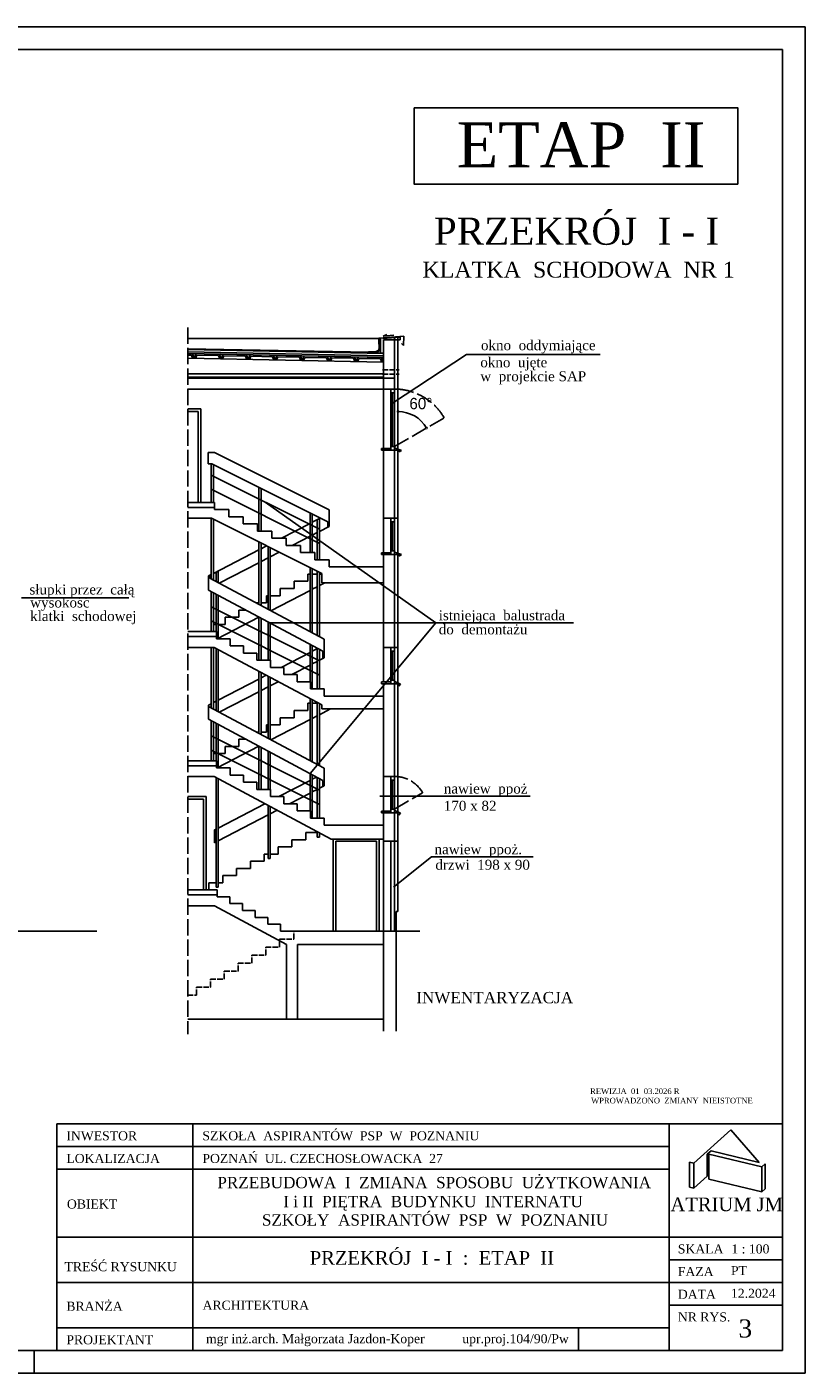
# Model space of a CAD drawing. Extents: x -4334 to 79223, y -1882 to 29514.
# Tile 55 of 60: x 48014 to 49730, y 14423 to 17393. Entities that reach past the tile are written whole.
import ezdxf

# ---------------------------------------------------------------- set-up
doc = ezdxf.new("R2010")
doc.units = 0
doc.header["$MEASUREMENT"] = 0
doc.linetypes.add('ACAD_ISO02W100', pattern=[15, 12, -3])
doc.layers.get('0').update_dxf_attribs({"color": 251, "linetype": 'CONTINUOUS'})
doc.layers.get('DEFPOINTS').update_dxf_attribs({"color": 251, "linetype": 'CONTINUOUS'})
for name, color, linetype in [('CIENKIE', 251, 'CONTINUOUS'), ('NAPIS', 251, 'CONTINUOUS'), ('PRZERYW', 251, 'ACAD_ISO02W100'), ('SCIANY', 251, 'CONTINUOUS'), ('urzadzenia', 251, 'CONTINUOUS'), ('URZĄDZENIA', 251, 'CONTINUOUS'), ('WYMIARY', 251, 'CONTINUOUS')]:
    doc.layers.add(name, color=color, linetype=linetype)
doc.styles.add('NEWROMAN', font='TIMES.TTF')
doc.dimstyles.get("Standard").update_dxf_attribs({"dimscale": 0, "dimtxt": 13, "dimasz": 10, "dimexe": 5, "dimexo": 30, "dimgap": 5, "dimtad": 1, "dimdec": 1, "dimdsep": 46, "dimlunit": 6, "dimtxsty": 'Standard', "dimblk1": 'DOTSMALL', "dimblk2": 'DOTSMALL', "dimsah": 1, "dimcen": 2, "dimdle": 5, "dimclrd": 5, "dimclrt": 3, "dimadec": 0, "dimazin": 0, "dimtfac": 1, "dimtdec": 1, "dimtofl": 0, "dimtmove": 1, "dimatfit": 3, "dimldrblk": 'DOTSMALL', "dimfxl": 1, "dimtolj": 1, "dimtzin": 0, "dimarcsym": 0})

# ---------------------------------------------------------------- blocks, each defined once
blk = doc.blocks.new('_DOTSMALL')
at = {"color": 0, "linetype": 'ByBlock', "const_width": 0.5}
blk.add_lwpolyline([(-0.0625, 0, 1), (0.0625, 0, 1)], format="xyb", close=True, dxfattribs=at)
blk = doc.blocks.new('*D360')
at = {"layer": 'DEFPOINTS', "color": 0}
for p in [(48832.4, 16593.9), (48879.2, 16527.2), (48934.4, 16530.4), (48824.4, 16466.9), (48832.4, 16458.9)]:
    blk.add_point(p, dxfattribs=at)
at = {"layer": 'WYMIARY', "color": 5, "lineweight": -2, "ltscale": 3}
blk.add_arc((48832.4, 16471.5), 72.8, 30, 90, dxfattribs=at)
at = {"layer": 'WYMIARY', "color": 5, "linetype": 'ByBlock', "lineweight": -2, "xscale": 10, "yscale": 10, "zscale": 10}
for p, rotation in [((48832.4, 16544.3), 180), ((48895.4, 16507.9), 300.0000000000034)]:
    blk.add_blockref('_DOTSMALL', p, dxfattribs=dict(at, rotation=rotation))
at = {"layer": 'WYMIARY', "color": 3, "ltscale": 3, "insert": (48882.9, 16561.7), "char_height": 25, "attachment_point": 5}
blk.add_mtext('\\A1;60%%d', dxfattribs=at)

msp = doc.modelspace()

# ---------------------------------------------------------------- linework, layer by layer
at = {"layer": 'CIENKIE', "ltscale": 3}
for p, q in [((49730.31, 17392.87), (45530.31, 17392.87)), ((49730.31, 14422.87), (49730.31, 17392.87)), ((49680.31, 17342.87), (45930.31, 17342.87)), ((49680.31, 17342.87), (49680.31, 14472.87)), ((48790.45, 16705.53), (48368.96, 16705.53)), ((48790.45, 16706.08), (48845.45, 16710.5)), ((48790.45, 16706.08), (48790.45, 16692.79)), ((48790.45, 16692.79), (48793.01, 16697.67)), ((48798.91, 16705.19), (48837.41, 16708.28)), ((48799.79, 16710.48), (48808.12, 16714.18)), ((48823.4, 16712.79), (48799.79, 16710.48)), ((48824.41, 15398.13), (48824.41, 16708.81)), ((48844.49, 16689.73), (48840.44, 16694.53)), ((48845.45, 16710.5), (48844.49, 16689.73)), ((48800.39, 16672.38), (48368.96, 16681.01)), ((48800.29, 16667.38), (48368.96, 16676.01)), ((48800.21, 16663.38), (48368.96, 16672.01)), ((48376.91, 16668.85), (48368.96, 16669.01)), ((48800.01, 16653.38), (48368.96, 16662)), ((48379.57, 16661.79), (48376.91, 16668.85)), ((48382.81, 16661.73), (48379, 16671.81)), ((48382.81, 16661.73), (48386.32, 16671.66)), ((48385.97, 16661.66), (48388.42, 16668.62)), ((48436.51, 16667.66), (48388.42, 16668.62)), ((48439.17, 16660.6), (48436.51, 16667.66)), ((48442.41, 16660.54), (48438.6, 16670.61)), ((48442.41, 16660.54), (48445.92, 16670.47)), ((48445.57, 16660.47), (48448.02, 16667.43)), ((48496.11, 16666.46), (48448.02, 16667.43)), ((48498.77, 16659.41), (48496.11, 16666.46)), ((48502.01, 16659.34), (48498.2, 16669.42)), ((48502.01, 16659.34), (48505.52, 16669.28)), ((48505.17, 16659.28), (48507.62, 16666.23)), ((48555.71, 16665.27), (48507.62, 16666.23)), ((48558.37, 16658.22), (48555.71, 16665.27)), ((48561.61, 16658.15), (48557.8, 16668.23)), ((48561.61, 16658.15), (48565.12, 16668.08)), ((48564.77, 16658.09), (48567.22, 16665.04)), ((48615.31, 16664.08), (48567.22, 16665.04)), ((48617.97, 16657.02), (48615.31, 16664.08)), ((48621.21, 16656.96), (48617.4, 16667.04)), ((48621.21, 16656.96), (48624.72, 16666.89)), ((48624.37, 16656.9), (48626.82, 16663.85)), ((48674.91, 16662.89), (48626.82, 16663.85)), ((48677.57, 16655.83), (48674.91, 16662.89)), ((48680.81, 16655.77), (48677, 16665.85)), ((48680.81, 16655.77), (48684.32, 16665.7)), ((48683.97, 16655.7), (48686.42, 16662.66)), ((48734.51, 16661.7), (48686.42, 16662.66)), ((48740.41, 16654.58), (48736.6, 16664.65)), ((48740.41, 16654.58), (48743.92, 16664.51)), ((48768.67, 16674.75), (48784.77, 16674.75)), ((48792.95, 16691.05), (48792.95, 16684.39)), ((48800.01, 16653.38), (48796.2, 16663.46)), ((48983.77, 16669.95), (48820.44, 16562.99)), ((49278.04, 16669.95), (48983.77, 16669.95)), ((48737.17, 16654.64), (48734.51, 16661.7)), ((48743.57, 16654.51), (48746.02, 16661.47)), ((48794.11, 16660.5), (48746.02, 16661.47)), ((48796.77, 16653.45), (48794.11, 16660.5)), ((48800.41, 16619.86), (48368.96, 16619.86)), ((48824.41, 16617.86), (48368.96, 16617.86)), ((48800.41, 16593.86), (48800.41, 16462.86)), ((48816.41, 16458.86), (48816.41, 16593.86)), ((48816.41, 16585.86), (48824.41, 16585.86)), ((48820.41, 16466.86), (48820.41, 16585.86)), ((48832.41, 16593.86), (48832.41, 16458.86)), ((48368.96, 16550.61), (48397.79, 16550.61)), ((48368.96, 16544.61), (48391.79, 16544.61)), ((48391.79, 16344.61), (48391.79, 16544.61)), ((48397.79, 16344.61), (48397.79, 16550.61)), ((48796.41, 16462.86), (48796.41, 16458.86)), ((48796.41, 16462.86), (48816.41, 16462.86)), ((48816.41, 16466.86), (48824.41, 16466.86)), ((48824.63, 16464.26), (48840.34, 16458.58)), ((48834.99, 16455.23), (48833.95, 16458.46)), ((48840.34, 16458.58), (48834.99, 16455.23)), ((48915.57, 16078.05), (48539.68, 16344.45)), ((48368.96, 16332.86), (48427.41, 16332.86)), ((48800.41, 16308.86), (48800.41, 16232.86)), ((48816.41, 16228.86), (48816.41, 16308.86)), ((48832.41, 16308.86), (48832.41, 16228.86)), ((48816.41, 16300.86), (48824.41, 16300.86)), ((48820.41, 16236.86), (48820.41, 16300.86)), ((48796.41, 16232.86), (48796.41, 16228.86)), ((48796.41, 16232.86), (48816.41, 16232.86)), ((48816.41, 16236.86), (48824.41, 16236.86)), ((48824.63, 16234.26), (48840.34, 16228.58)), ((48834.99, 16225.23), (48834.66, 16228.91)), ((48840.34, 16228.58), (48834.99, 16225.23)), ((48603.41, 16169.7), (48633.91, 16169.7)), ((48603.41, 16153.86), (48603.41, 16169.7)), ((48633.91, 16185.53), (48638.5, 16185.53)), ((48633.91, 16169.7), (48633.91, 16185.53)), ((48643.5, 16185.53), (48654.12, 16185.53)), ((48654.12, 16157.66), (48643.5, 16152.14)), ((48659.12, 16185.53), (48664.41, 16185.53)), ((48670.9, 16166.36), (48659.12, 16160.25)), ((48002.31, 16132.92), (48238.58, 16132.92)), ((48542.41, 16138.03), (48545.83, 16138.03)), ((48542.41, 16122.2), (48542.41, 16138.03)), ((48550.83, 16138.03), (48572.91, 16138.03)), ((48638.5, 16149.55), (48552.29, 16104.79)), ((48572.91, 16153.86), (48603.41, 16153.86)), ((48572.91, 16138.03), (48572.91, 16153.86)), ((48481.41, 16106.36), (48496.31, 16106.36)), ((48481.41, 16090.53), (48481.41, 16106.36)), ((48519.73, 16122.2), (48525.37, 16122.2)), ((48530.37, 16122.2), (48542.41, 16122.2)), ((48420.41, 16058.86), (48420.41, 16074.7)), ((48425.24, 16074.7), (48431.06, 16074.7)), ((48525.38, 16090.83), (48433.31, 16043.03)), ((48436.06, 16074.7), (48450.91, 16074.7)), ((48450.91, 16090.53), (48481.41, 16090.53)), ((48450.91, 16074.7), (48450.91, 16090.53)), ((49219.45, 16078.05), (48545.83, 16078.05)), ((48915.57, 16078.05), (48638.5, 15745.37)), ((48368.96, 16047.86), (48432.41, 16047.86)), ((48800.41, 16023.86), (48800.41, 15947.86)), ((48816.41, 15943.86), (48816.41, 16023.86)), ((48816.41, 16015.86), (48824.41, 16015.86)), ((48820.41, 15951.86), (48820.41, 16015.86)), ((48832.41, 16023.86), (48832.41, 15943.86)), ((48816.41, 15951.86), (48824.41, 15951.86)), ((48796.41, 15947.86), (48796.41, 15943.86)), ((48796.41, 15947.86), (48816.41, 15947.86)), ((48825.52, 15948.82), (48837.67, 15943.04)), ((48834.2, 15938.61), (48834.01, 15941.88)), ((48837.67, 15943.04), (48834.2, 15938.61)), ((48633.91, 15884.7), (48633.91, 15900.53)), ((48633.91, 15900.53), (48638.5, 15900.53)), ((48643.5, 15900.53), (48654.12, 15900.53)), ((48638.5, 15864.55), (48552.29, 15819.79)), ((48572.91, 15853.03), (48572.91, 15868.86)), ((48572.91, 15868.86), (48603.41, 15868.86)), ((48603.41, 15868.86), (48603.41, 15884.7)), ((48603.41, 15884.7), (48633.91, 15884.7)), ((48654.12, 15872.66), (48643.5, 15867.14)), ((48682.38, 15887.33), (48659.12, 15875.25)), ((48519.73, 15837.2), (48525.37, 15837.2)), ((48530.37, 15837.2), (48542.41, 15837.2)), ((48542.41, 15837.2), (48542.41, 15853.03)), ((48542.41, 15853.03), (48545.83, 15853.03)), ((48550.83, 15853.03), (48572.91, 15853.03)), ((48525.38, 15805.83), (48433.31, 15758.03)), ((48450.91, 15789.7), (48450.91, 15805.53)), ((48450.91, 15805.53), (48481.41, 15805.53)), ((48481.41, 15805.53), (48481.41, 15821.36)), ((48481.41, 15821.36), (48496.31, 15821.36)), ((48420.41, 15773.86), (48420.41, 15789.7)), ((48425.24, 15789.7), (48431.06, 15789.7)), ((48436.06, 15789.7), (48450.91, 15789.7)), ((48368.96, 15762.86), (48432.41, 15762.86)), ((48800.41, 15738.86), (48800.41, 15662.86)), ((48816.41, 15658.86), (48816.41, 15738.86)), ((48816.41, 15730.86), (48824.41, 15730.86)), ((48820.41, 15666.86), (48820.41, 15730.86)), ((48832.41, 15738.86), (48832.41, 15658.86)), ((48368.96, 15694.86), (48409.41, 15694.86)), ((48368.96, 15688.86), (48403.41, 15688.86)), ((48403.41, 15488.86), (48403.41, 15688.86)), ((48409.41, 15488.86), (48409.41, 15694.86)), ((48792.53, 15695.78), (49123.7, 15695.78)), ((48796.41, 15662.86), (48796.41, 15658.86)), ((48796.41, 15662.86), (48816.41, 15662.86)), ((48816.41, 15666.86), (48824.41, 15666.86)), ((48825.52, 15663.82), (48837.67, 15658.04)), ((48834.2, 15653.61), (48834.01, 15656.88)), ((48837.67, 15658.04), (48834.2, 15653.61)), ((48598.41, 15583.86), (48598.41, 15599.7)), ((48598.41, 15599.7), (48628.91, 15599.7)), ((48629.43, 15599.7), (48629.43, 15615.53)), ((48629.43, 15615.53), (48654.12, 15615.53)), ((48689.11, 15600.79), (48689.11, 15398.13)), ((48695.11, 15596.36), (48695.11, 15398.13)), ((48785.11, 15596.36), (48695.11, 15596.36)), ((48785.11, 15596.36), (48785.11, 15398.13)), ((48791.11, 15600.79), (48791.11, 15398.13)), ((48800.41, 15596.36), (48800.41, 15398.13)), ((48816.41, 15398.13), (48816.41, 15596.36)), ((48832.41, 15596.36), (48832.41, 15441.29)), ((48537.41, 15552.2), (48537.41, 15568.03)), ((48537.41, 15568.03), (48545.83, 15568.03)), ((48550.83, 15568.03), (48567.91, 15568.03)), ((48567.91, 15568.03), (48567.91, 15583.86)), ((48567.91, 15583.86), (48598.41, 15583.86)), ((48476.41, 15536.36), (48506.91, 15536.36)), ((48476.41, 15520.53), (48476.41, 15536.36)), ((48506.91, 15552.2), (48537.41, 15552.2)), ((48506.91, 15536.36), (48506.91, 15552.2)), ((48822.62, 15494.96), (48906.29, 15561.95)), ((48906.29, 15561.95), (49130.49, 15561.95)), ((48415.41, 15488.86), (48415.41, 15504.7)), ((48415.41, 15504.7), (48431.06, 15504.7)), ((48436.06, 15504.7), (48445.91, 15504.7)), ((48445.91, 15520.53), (48476.41, 15520.53)), ((48445.91, 15504.7), (48445.91, 15520.53)), ((48368.96, 15477.86), (48433.41, 15477.86)), ((48828.41, 15398.13), (48828.41, 15441.29)), ((48828.41, 15441.29), (48832.41, 15441.29)), ((49484.9, 14885.68), (49484.9, 14830.68)), ((49634.9, 14877.87), (49634.9, 14822.87)), ((49634.9, 14822.87), (49642.33, 14829.56)), ((49680.31, 14472.87), (45930.31, 14472.87)), ((48030.31, 14472.87), (48030.31, 14422.87)), ((49730.31, 14422.87), (45530.31, 14422.87))]:
    msp.add_line(p, q, dxfattribs=at)
at = {"layer": 'CIENKIE'}
for p, q in [((48080.31, 14972.87), (49680.31, 14972.87)), ((48080.31, 14972.87), (48080.31, 14472.87)), ((48380.31, 14972.87), (48380.31, 14472.87)), ((49430.31, 14972.87), (49430.31, 14472.87)), ((49484.9, 14885.68), (49566.64, 14959.28)), ((49566.64, 14959.28), (49629.14, 14887.72)), ((48080.31, 14922.87), (49430.31, 14922.87)), ((49514.62, 14905.72), (49522.95, 14913.22)), ((49629.14, 14887.72), (49522.95, 14913.22)), ((49484.9, 14885.68), (49475.17, 14888.01)), ((49475.17, 14833.01), (49475.17, 14888.01)), ((49514.62, 14857.45), (49514.62, 14905.72)), ((49518.21, 14850.88), (49518.21, 14905.88)), ((49634.9, 14877.87), (49518.21, 14905.88)), ((49634.9, 14877.87), (49642.33, 14884.56)), ((49642.33, 14829.56), (49642.33, 14884.56)), ((48080.31, 14872.87), (49430.31, 14872.87)), ((49484.9, 14830.68), (49514.62, 14857.45)), ((49634.9, 14822.87), (49518.21, 14850.88)), ((49484.9, 14830.68), (49475.17, 14833.01)), ((48080.31, 14722.87), (49680.31, 14722.87)), ((49430.31, 14672.87), (49680.31, 14672.87)), ((48080.31, 14622.87), (49680.31, 14622.87)), ((49430.31, 14572.87), (49680.31, 14572.87)), ((48080.31, 14522.87), (49430.31, 14522.87)), ((49230.31, 14522.87), (49230.31, 14472.87))]:
    msp.add_line(p, q, dxfattribs=at)
msp.add_lwpolyline([(48867.94, 17214.48), (49581.65, 17214.48), (49581.65, 17046.22), (48867.94, 17046.22)], close=True, dxfattribs=at)
at = {"layer": 'CIENKIE', "ltscale": 3}
msp.add_arc((48783.93, 16683.75), 9.04, 275.29261, 4.11107, dxfattribs=at)
at = {"layer": 'PRZERYW', "ltscale": 3}
for p, q in [((48368.96, 16729.57), (48368.96, 15170.81)), ((48824.41, 16466.86), (48934.39, 16530.36)), ((48824.41, 15667.31), (48886.76, 15703.31))]:
    msp.add_line(p, q, dxfattribs=at)
at = {"layer": 'PRZERYW'}
for p, q in [((48798.6, 16636.48), (48834.84, 16636.48)), ((48800.41, 16618.86), (48368.96, 16618.86)), ((48798.6, 16626.48), (48834.84, 16626.48)), ((48602.41, 15380.47), (48602.41, 15398.13)), ((48540.88, 15362.81), (48571.38, 15362.81)), ((48540.88, 15345.15), (48540.88, 15362.81)), ((48571.38, 15380.47), (48602.41, 15380.47)), ((48571.38, 15362.81), (48571.38, 15380.47)), ((48479.88, 15327.49), (48510.38, 15327.49)), ((48479.88, 15309.83), (48479.88, 15327.49)), ((48510.38, 15345.15), (48540.88, 15345.15)), ((48510.38, 15327.49), (48510.38, 15345.15)), ((48449.38, 15309.83), (48479.88, 15309.83)), ((48449.38, 15292.17), (48449.38, 15309.83)), ((48388.38, 15274.51), (48418.88, 15274.51)), ((48388.38, 15256.85), (48388.38, 15274.51)), ((48418.88, 15292.17), (48449.38, 15292.17)), ((48418.88, 15274.51), (48418.88, 15292.17)), ((48368.96, 15256.85), (48388.38, 15256.85))]:
    msp.add_line(p, q, dxfattribs=at)
at = {"layer": 'PRZERYW', "ltscale": 3}
for centre, radius, end in [((48824.41, 16466.86), 127, 86.38843), ((48824.41, 15667.31), 72, 90)]:
    msp.add_arc(centre, radius, 30, end, dxfattribs=at)
at = {"layer": 'SCIANY', "ltscale": 3}
for p, q in [((48800.41, 16593.86), (48800.41, 16702.84)), ((48837.41, 16702.84), (48800.41, 16702.84)), ((48832.41, 16593.86), (48832.41, 16707.84)), ((48837.41, 16702.84), (48837.41, 16708.28)), ((48767.37, 16674.94), (48368.96, 16682.91)), ((48677.68, 16676.09), (48617.05, 16677.31)), ((48368.96, 16593.86), (48832.41, 16593.86)), ((48796.41, 16458.86), (48832.41, 16458.86)), ((48800.41, 16308.86), (48800.41, 16458.86)), ((48832.41, 16308.86), (48832.41, 16458.86)), ((48368.96, 16343.86), (48427.41, 16343.86)), ((48427.41, 16328.03), (48427.41, 16343.86)), ((48368.96, 16308.86), (48421.02, 16308.86)), ((48421.02, 16308.86), (48664.41, 16187.01)), ((48427.41, 16328.03), (48459.03, 16328.03)), ((48459.03, 16312.2), (48459.03, 16328.03)), ((48459.03, 16312.2), (48490.66, 16312.2)), ((48490.66, 16296.37), (48490.66, 16312.2)), ((48800.41, 16308.86), (48832.41, 16308.86)), ((48490.66, 16296.37), (48522.28, 16296.37)), ((48522.28, 16280.53), (48522.28, 16296.37)), ((48522.28, 16280.53), (48553.91, 16280.53)), ((48553.91, 16264.7), (48553.91, 16280.53)), ((48553.91, 16264.7), (48585.53, 16264.7)), ((48585.53, 16248.87), (48585.53, 16264.7)), ((48585.53, 16248.87), (48617.16, 16248.87)), ((48617.16, 16233.03), (48617.16, 16248.87)), ((48617.16, 16233.03), (48648.78, 16233.03)), ((48648.78, 16217.2), (48648.78, 16233.03)), ((48648.78, 16217.2), (48680.41, 16217.2)), ((48680.41, 16201.36), (48680.41, 16217.2)), ((48796.41, 16228.86), (48832.41, 16228.86)), ((48800.41, 16023.86), (48800.41, 16228.86)), ((48832.41, 16023.86), (48832.41, 16228.86)), ((48664.41, 16166.36), (48664.41, 16187.01)), ((48680.41, 16201.36), (48800.41, 16201.36)), ((48664.41, 16166.36), (48800.41, 16166.36)), ((48368.96, 16058.86), (48432.41, 16058.86)), ((48432.41, 16058.86), (48432.41, 16043.03)), ((48432.41, 16043.03), (48462.03, 16043.03)), ((48462.03, 16027.2), (48462.03, 16043.03)), ((48368.96, 16023.86), (48426.81, 16023.86)), ((48426.81, 16023.86), (48664.41, 15896.88)), ((48462.03, 16027.2), (48491.66, 16027.2)), ((48491.66, 16011.37), (48491.66, 16027.2)), ((48491.66, 16011.37), (48521.28, 16011.37)), ((48521.28, 15995.53), (48521.28, 16011.37)), ((48800.41, 16023.86), (48832.41, 16023.86)), ((48521.28, 15995.53), (48550.91, 15995.53)), ((48550.91, 15979.7), (48550.91, 15995.53)), ((48550.91, 15979.7), (48580.53, 15979.7)), ((48580.53, 15963.87), (48580.53, 15979.7)), ((48580.53, 15963.87), (48610.16, 15963.87)), ((48610.16, 15948.03), (48610.16, 15963.87)), ((48610.16, 15948.03), (48639.78, 15948.03)), ((48639.78, 15932.2), (48639.78, 15948.03)), ((48639.78, 15932.2), (48669.41, 15932.2)), ((48669.41, 15916.36), (48669.41, 15932.2)), ((48796.41, 15943.86), (48832.41, 15943.86)), ((48800.41, 15738.86), (48800.41, 15943.86)), ((48832.41, 15738.86), (48832.41, 15943.86)), ((48664.41, 15888.36), (48664.41, 15896.88)), ((48669.41, 15916.36), (48800.41, 15916.36)), ((48664.41, 15888.36), (48800.41, 15888.36)), ((48368.96, 15773.86), (48432.41, 15773.86)), ((48432.41, 15773.86), (48432.41, 15758.03)), ((48432.41, 15758.03), (48462.03, 15758.03)), ((48462.03, 15742.2), (48462.03, 15758.03)), ((48462.03, 15742.2), (48491.66, 15742.2)), ((48491.66, 15726.37), (48491.66, 15742.2)), ((48368.96, 15738.86), (48426.81, 15738.86)), ((48426.81, 15738.86), (48685.16, 15600.79)), ((48491.66, 15726.37), (48521.28, 15726.37)), ((48521.28, 15710.53), (48521.28, 15726.37)), ((48800.41, 15738.86), (48832.41, 15738.86)), ((48521.28, 15710.53), (48550.91, 15710.53)), ((48550.91, 15694.7), (48550.91, 15710.53)), ((48550.91, 15694.7), (48580.53, 15694.7)), ((48580.53, 15678.87), (48580.53, 15694.7)), ((48580.53, 15678.87), (48610.16, 15678.87)), ((48610.16, 15663.03), (48610.16, 15678.87)), ((48610.16, 15663.03), (48639.78, 15663.03)), ((48639.78, 15647.2), (48639.78, 15663.03)), ((48796.41, 15658.86), (48832.41, 15658.86)), ((48800.41, 15596.36), (48800.41, 15658.86)), ((48832.41, 15596.36), (48832.41, 15658.86)), ((48639.78, 15647.2), (48669.41, 15647.2)), ((48669.41, 15647.2), (48669.41, 15631.36)), ((48669.41, 15631.36), (48800.41, 15631.36)), ((48685.16, 15600.79), (48800.41, 15600.79)), ((48800.41, 15596.36), (48832.41, 15596.36)), ((48368.96, 15488.86), (48433.41, 15488.86)), ((48433.41, 15473.71), (48433.41, 15488.86)), ((48433.41, 15473.71), (48461.41, 15473.71)), ((48461.41, 15458.6), (48461.41, 15473.71)), ((48368.96, 15453.86), (48428.07, 15453.86)), ((48428.07, 15453.86), (48586.87, 15368.13)), ((48461.41, 15458.6), (48489.41, 15458.6)), ((48489.41, 15443.48), (48489.41, 15458.6)), ((48489.41, 15443.48), (48517.41, 15443.48)), ((48517.41, 15428.36), (48517.41, 15443.48)), ((48517.41, 15428.36), (48545.41, 15428.36)), ((48545.41, 15413.25), (48545.41, 15428.36)), ((47692.89, 15398.13), (48168.49, 15398.13)), ((48545.41, 15413.25), (48573.41, 15413.25)), ((48573.41, 15398.13), (48573.41, 15413.25)), ((48573.41, 15398.13), (48880.38, 15398.13)), ((48800.41, 15177.58), (48800.41, 15398.13)), ((48828.41, 15177.58), (48828.41, 15398.13)), ((48586.87, 15368.13), (48586.87, 15203.86)), ((48610.87, 15368.13), (48610.87, 15203.86)), ((48610.87, 15368.13), (48800.41, 15368.13)), ((48368.96, 15203.86), (48800.41, 15203.86))]:
    msp.add_line(p, q, dxfattribs=at)
at = {"layer": 'urzadzenia', "ltscale": 3}
for p, q in [((48791.09, 16695.33), (48791.09, 16684.48)), ((48793.07, 16697.53), (48792.09, 16695.14)), ((48792.09, 16695.14), (48792.09, 16685.38)), ((48793.91, 16673.51), (48793.91, 16705.19)), ((48800.41, 16673.38), (48368.96, 16682.01)), ((48800.41, 16672.88), (48368.96, 16681.51)), ((48766.15, 16675.45), (48754.25, 16675.66)), ((48768, 16676.1), (48766.15, 16675.45)), ((48768, 16675.45), (48767.27, 16674.86)), ((48781.7, 16676.1), (48768, 16676.1)), ((48780.39, 16675.45), (48768, 16675.45)), ((48414.12, 16428.86), (48414.12, 16453.86)), ((48414.12, 16453.86), (48427.41, 16453.86)), ((48427.41, 16453.86), (48680.41, 16327.2)), ((48414.12, 16428.86), (48421.5, 16428.86)), ((48420.24, 16343.86), (48420.24, 16428.86)), ((48421.5, 16428.86), (48677.41, 16300.74)), ((48425.24, 16343.86), (48425.24, 16426.37)), ((48420.24, 16404.25), (48659.12, 16284.65)), ((48420.24, 16372.69), (48659.12, 16253.09)), ((48525.37, 16280.53), (48525.37, 16376.86)), ((48530.37, 16280.53), (48530.37, 16374.36)), ((48420.24, 16175.37), (48420.24, 16308.86)), ((48425.24, 16172.7), (48425.24, 16306.75)), ((48638.5, 16233.03), (48638.5, 16320.22)), ((48643.5, 16233.03), (48643.5, 16317.72)), ((48660.94, 16308.99), (48643.5, 16299.98)), ((48654.12, 16217.2), (48654.12, 16305.47)), ((48659.12, 16217.2), (48659.12, 16309.9)), ((48680.41, 16290.91), (48680.41, 16327.2)), ((48638.5, 16297.4), (48575.17, 16264.7)), ((48654.12, 16277.33), (48643.5, 16271.85)), ((48680.41, 16290.91), (48659.12, 16279.92)), ((48677.41, 16289.36), (48677.41, 16300.74)), ((48525.37, 16119.18), (48525.37, 16256.62)), ((48530.37, 16213.43), (48530.37, 16254.11)), ((48542.71, 16247.94), (48530.37, 16241.57)), ((48545.83, 16108.25), (48545.83, 16246.38)), ((48638.5, 16269.27), (48599, 16248.87)), ((48525.37, 16238.98), (48425.24, 16187.27)), ((48545.83, 16221.41), (48530.37, 16213.43)), ((48550.83, 16105.57), (48550.83, 16243.87)), ((48570.38, 16234.09), (48550.83, 16223.99)), ((48431.06, 16169.58), (48431.06, 16190.28)), ((48436.06, 16166.91), (48436.06, 16192.87)), ((48525.37, 16210.85), (48438.14, 16165.8)), ((48530.37, 16116.51), (48530.37, 16213.43)), ((48638.5, 16058.72), (48638.5, 16199.98)), ((48643.5, 16056.05), (48643.5, 16197.48)), ((48654.12, 16050.37), (48654.12, 16192.16)), ((48659.12, 16047.7), (48659.12, 16189.66)), ((48420.24, 16184.69), (48414.24, 16181.59)), ((48414.24, 16150.23), (48414.24, 16181.59)), ((48417.24, 16176.97), (48417.24, 16183.14)), ((48417.24, 16176.97), (48669.41, 16042.2)), ((48414.24, 16150.23), (48666.41, 16015.46)), ((48420.24, 16058.86), (48420.24, 16147.02)), ((48425.24, 16058.86), (48425.24, 16144.35)), ((48431.06, 16058.86), (48431.06, 16141.24)), ((48436.06, 16043.03), (48436.06, 16138.56)), ((48420.24, 16113.75), (48659.12, 15994.15)), ((48420.24, 16082.18), (48659.12, 15962.58)), ((48525.37, 15995.53), (48525.37, 16091.86)), ((48530.37, 15995.53), (48530.37, 16089.36)), ((48545.83, 15995.53), (48545.83, 16079.9)), ((48550.83, 15995.53), (48550.83, 16077.23)), ((48669.41, 16000.79), (48669.41, 16042.2)), ((48420.24, 15890.37), (48420.24, 16023.86)), ((48425.24, 15887.7), (48425.24, 16023.86)), ((48431.06, 15884.58), (48431.06, 16021.59)), ((48436.06, 15881.91), (48436.06, 16018.92)), ((48638.5, 16012.91), (48574.52, 15979.7)), ((48638.5, 15948.03), (48638.5, 16030.37)), ((48638.5, 15948.03), (48638.5, 16030.37)), ((48643.5, 15932.2), (48643.5, 16027.7)), ((48643.5, 15932.2), (48643.5, 16027.7)), ((48655.07, 16021.52), (48643.5, 16015.51)), ((48654.12, 15932.2), (48654.12, 16022.02)), ((48659.12, 15932.2), (48659.12, 16019.35)), ((48666.41, 15999.23), (48666.41, 16015.46)), ((48638.5, 15984.74), (48598.28, 15963.87)), ((48654.12, 15992.86), (48643.5, 15987.34)), ((48669.41, 16000.79), (48659.12, 15995.45)), ((48525.37, 15954.19), (48436.06, 15907.82)), ((48525.37, 15834.18), (48525.37, 15971.19)), ((48530.37, 15831.51), (48530.37, 15968.52)), ((48541.51, 15962.56), (48530.37, 15956.78)), ((48545.83, 15823.25), (48545.83, 15960.26)), ((48550.83, 15820.57), (48550.83, 15957.58)), ((48525.37, 15926.02), (48438.2, 15880.77)), ((48545.83, 15936.64), (48530.37, 15928.61)), ((48568.25, 15948.28), (48550.83, 15939.23)), ((48420.24, 15899.61), (48414.24, 15896.49)), ((48414.24, 15865.23), (48414.24, 15896.49)), ((48414.24, 15893.58), (48669.41, 15757.2)), ((48431.06, 15905.23), (48425.24, 15902.2)), ((48638.5, 15773.72), (48638.5, 15910.73)), ((48643.5, 15771.05), (48643.5, 15908.06)), ((48654.12, 15765.37), (48654.12, 15902.38)), ((48659.12, 15762.7), (48659.12, 15899.71)), ((48414.24, 15865.23), (48666.41, 15730.46)), ((48420.24, 15773.86), (48420.24, 15862.02)), ((48425.24, 15773.86), (48425.24, 15859.35)), ((48431.06, 15773.86), (48431.06, 15856.24)), ((48436.06, 15758.03), (48436.06, 15853.56)), ((48420.24, 15828.75), (48659.12, 15709.15)), ((48525.37, 15710.53), (48525.37, 15805.83)), ((48530.37, 15710.53), (48530.37, 15803.16)), ((48420.24, 15797.18), (48659.12, 15677.58)), ((48545.83, 15710.53), (48545.83, 15794.9)), ((48550.83, 15710.53), (48550.83, 15792.23)), ((48638.5, 15663.03), (48638.5, 15745.37)), ((48643.5, 15647.2), (48643.5, 15742.7)), ((48669.41, 15718.38), (48669.41, 15757.2)), ((48431.06, 15494.7), (48431.06, 15736.59)), ((48436.06, 15494.7), (48436.06, 15733.92)), ((48638.5, 15730.51), (48569.52, 15694.7)), ((48652.61, 15737.83), (48643.5, 15733.1)), ((48654.12, 15647.2), (48654.12, 15737.02)), ((48659.12, 15647.2), (48659.12, 15734.35)), ((48669.41, 15718.38), (48659.12, 15713.05)), ((48666.41, 15716.83), (48666.41, 15730.46)), ((48638.5, 15702.34), (48593.28, 15678.87)), ((48654.12, 15710.45), (48643.5, 15704.94)), ((48539.05, 15678.88), (48436.06, 15625.42)), ((48545.83, 15654.23), (48436.06, 15597.25)), ((48545.83, 15558.03), (48545.83, 15675.26)), ((48550.83, 15558.03), (48550.83, 15672.58)), ((48565.78, 15664.59), (48550.83, 15656.83)), ((48431.06, 15622.82), (48428.06, 15621.27)), ((48428.06, 15593.1), (48428.06, 15621.27)), ((48431.06, 15594.66), (48428.06, 15593.1)), ((48654.12, 15605.53), (48654.12, 15617.38)), ((48654.12, 15605.53), (48659.12, 15605.53)), ((48659.12, 15605.53), (48659.12, 15614.71))]:
    msp.add_line(p, q, dxfattribs=at)
at = {"layer": 'urzadzenia', "ltscale": 15}
msp.add_line((48800.41, 16627.36), (48368.96, 16627.36), dxfattribs=at)
at = {"layer": 'urzadzenia', "ltscale": 3}
for centre, radius, start, end in [((48782, 16685.41), 10.09, 260.83782, 0.18184), ((48781.27, 16686.03), 9.94, 267.53559, 351.31471)]:
    msp.add_arc(centre, radius, start, end, dxfattribs=at)
at = {"layer": 'URZĄDZENIA', "ltscale": 3}
for p, q in [((48545.83, 15558.03), (48550.83, 15558.03)), ((48431.06, 15494.7), (48436.06, 15494.7))]:
    msp.add_line(p, q, dxfattribs=at)

# ---------------------------------------------------------------- texts
at = {"layer": 'CIENKIE', "style": 'NEWROMAN'}
for s, height, p in [('REWIZJA  01  03.2026 R', 12.5, (49256.16, 15038.55)), ('WPROWADZONO  ZMIANY  NIEISTOTNE', 12.5, (49258.37, 15017.78)), ('INWESTOR', 20, (48101, 14936.41)), ('SZKOŁA  ASPIRANTÓW  PSP  W  POZNANIU', 20, (48401, 14936.41)), ('POZNAŃ  UL. CZECHOSŁOWACKA  27', 20, (48401, 14886.41)), ('LOKALIZACJA', 20, (48101, 14886.41)), ('PRZEBUDOWA  I  ZMIANA  SPOSOBU  UŻYTKOWANIA', 25, (48434.12, 14830.7)), ('OBIEKT', 20, (48102.24, 14785.89)), ('I i II  PIĘTRA  BUDYNKU  INTERNATU', 25, (48579.38, 14788.82)), ('ATRIUM JM', 30, (49433.44, 14780.09)), ('SZKOŁY  ASPIRANTÓW  PSP  W  POZNANIU', 25, (48532.37, 14748.2)), ('PRZEKRÓJ  I - I  :  ETAP  II', 30, (48637.87, 14661.94)), ('SKALA', 20, (49449.68, 14686.77)), ('1 : 100', 20, (49567.81, 14686.77)), ('TREŚĆ RYSUNKU', 20, (48097.05, 14647.58)), ('FAZA', 20, (49449.68, 14636.77)), ('PT', 20, (49566.87, 14638.9)), ('BRANŻA', 20, (48101, 14560.33)), ('ARCHITEKTURA', 20, (48401.41, 14562.66)), ('DATA', 20, (49449.68, 14586.77)), ('12.2024', 20, (49566.87, 14588.9)), ('NR RYS.', 20, (49449.68, 14536.77)), ('3', 40, (49583.41, 14501.35)), ('PROJEKTANT', 20, (48101, 14486.41)), (' mgr inż.arch. Małgorzata Jazdon-Koper           upr.proj.104/90/Pw', 20, (48401.41, 14488.73))]:
    msp.add_text(s, height=height, dxfattribs=at).set_placement(p)
at = {"layer": 'NAPIS', "ltscale": 3, "style": 'NEWROMAN'}
for s, height, p in [('ETAP  II', 99, (48962.28, 17083.39)), ('PRZEKRÓJ  I - I', 60, (48911.62, 16912.2)), ('KLATKA  SCHODOWA  NR 1', 35, (48886.45, 16839.81)), ('okno  oddymiające', 22, (49015.42, 16679.63)), ('okno  ujęte  ', 22, (49014.01, 16641.92)), ('w  projekcie SAP', 22, (49014.01, 16611.15)), ('słupki przez  całą ', 22, (48019.64, 16140.66)), ('wysokość', 22, (48021.15, 16112.01)), ('klatki  schodowej', 22, (48021.15, 16082.07)), ('istniejąca  balustrada', 22, (48922.34, 16083.75)), ('do  demontażu', 22, (48922.34, 16052.77)), ('nawiew  ppoż', 22, (48933.52, 15701.47)), ('170 x 82', 22, (48933.52, 15663.45)), ('nawiew  ppoż.', 22, (48913.07, 15567.65)), ('drzwi  198 x 90', 22, (48914.83, 15533.44)), ('INWENTARYZACJA', 25, (48872.71, 15238.77))]:
    msp.add_text(s, height=height, dxfattribs=at).set_placement(p)

# ---------------------------------------------------------------- dimensions: what is measured, and where the dimension line sits
at = {"layer": 'WYMIARY', "ltscale": 3}
dim = msp.add_angular_dim_2l(base=(48879.18, 16527.23), line1=((48832.41, 16593.86), (48832.41, 16458.86)), line2=((48824.41, 16466.86), (48934.39, 16530.36)), dimstyle='Standard', override={"dimscale": 1, "dimtxt": 25, "dimse1": 1, "dimazin": 2}, dxfattribs=at)
dim.commit()
dim.dimension.update_dxf_attribs({"geometry": '*D360', "text_midpoint": (48882.9, 16561.74), "dimtype": 162})

doc.saveas('drawing.dxf')
